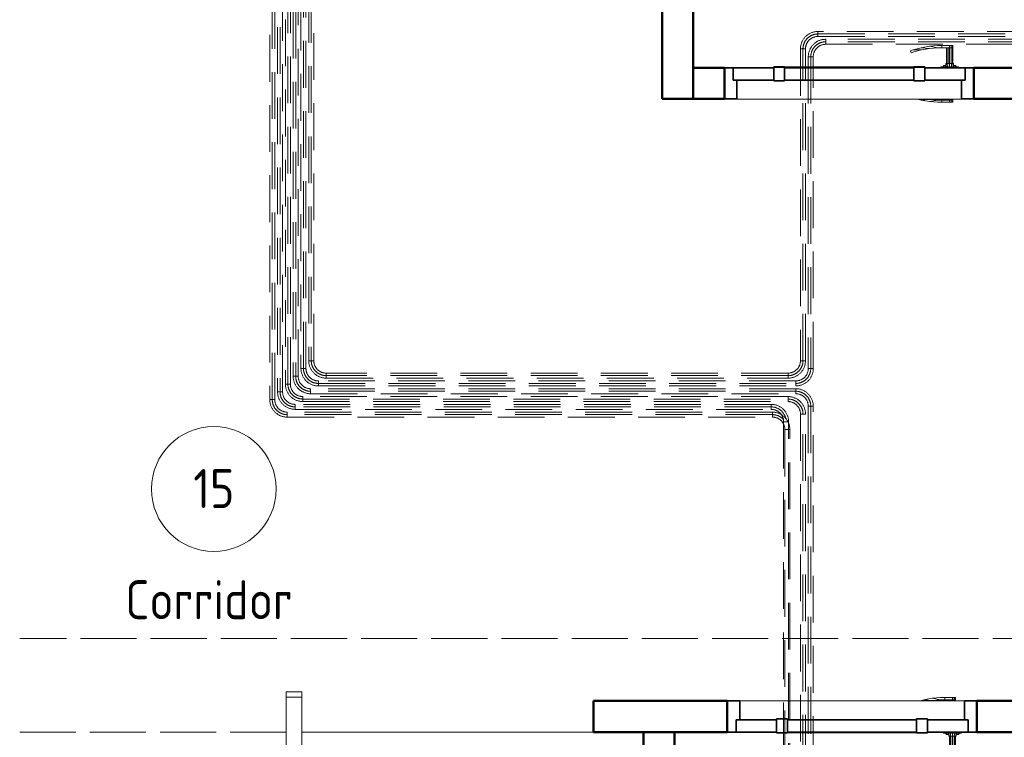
# Model space of a CAD drawing. Header units: millimetres. Extents: x -125 to 26481, y 4748 to 39818.
# Tile 68 of 104: x 18322 to 21479, y 33651 to 35951. Entities that reach past the tile are written whole.
import ezdxf

# ---------------------------------------------------------------- set-up
doc = ezdxf.new("R2010")
doc.units = ezdxf.units.MM
doc.linetypes.add('ADSK_Скрыто', pattern=[300, 150, -150])
doc.linetypes.add('ADSK_Штриховая_ш3 п1_5', pattern=[225, 150, -75])
for name, color, linetype, lineweight in [('A-AREA-____-IDEN', 2, 'Continuous', 20), ('A-DETL-____-HDLN', 90, 'ADSK_Скрыто', 9), ('A-DETL-____-MBND', 5, 'ADSK_Штриховая_ш3 п1_5', 20), ('A-DOOR-____-MCUT', 31, 'Continuous', 35), ('A-DOOR-____-OTLN', 31, 'Continuous', 20), ('A-GENM-____-MCUT', 13, 'Continuous', 50), ('A-GENM-____-OTLN', 13, 'Continuous', 20), ('A-PART-____-OTLN', 2, 'Continuous', 20), ('A-WALL-____-MCUT', 113, 'Continuous', 50), ('A-WALL-____-OTLN', 113, 'Continuous', 20), ('S-BEAM-____-OTLN', 12, 'Continuous', 20), ('Ограждение', 7, 'Continuous', 20)]:
    doc.layers.add(name, color=color, linetype=linetype, lineweight=lineweight)
doc.styles.add('GOST Common_1', font='GOST_Common.ttf', dxfattribs={"width": 0.9, "height": 125})

# ---------------------------------------------------------------- blocks, each defined once
blk = doc.blocks.new('Прямая форма - V line-609742-В_Этаж 02_Отопление')
at = {"layer": 'A-DETL-____-MBND', "color": 253}
for p, q in [((-150, 6390), (-150, 5535)), ((150, 3120), (150, 6390)), ((-150, 5485), (-150, 4550))]:
    blk.add_line(p, q, dxfattribs=at)
blk = doc.blocks.new('Прямая форма - BMR - 001-609743-В_Этаж 02_Отопление')
blk.add_blockref('Прямая форма - V line-609742-В_Этаж 02_Отопление', (0, 0))
blk = doc.blocks.new('Прямая форма - V line-609892-В_Этаж 02_Отопление')
at = {"layer": 'Ограждение', "color": 253}
for p, q in [((-85, 184.1), (-35, 184.1)), ((-85, 184.1), (-85, 166.5)), ((-85, 166.5), (-35, 166.5)), ((-85, 166.5), (-85, 4.4)), ((-35, 184.1), (-35, 166.5)), ((-35, 166.5), (-35, 4.4)), ((-35, 4.4), (-85, 4.4))]:
    blk.add_line(p, q, dxfattribs=at)
blk = doc.blocks.new('Прямая форма - Steel - Structural-609893-В_Этаж 02_Отопление')
blk.add_blockref('Прямая форма - V line-609892-В_Этаж 02_Отопление', (0, 0))
blk = doc.blocks.new('Прямая форма - RAILING - 017-609914-В_Этаж 02_Отопление')
blk.add_blockref('Прямая форма - Steel - Structural-609893-В_Этаж 02_Отопление', (0, 0))
blk = doc.blocks.new('Family - V line-609967-В_Этаж 02_Отопление')
at = {"layer": 'A-PART-____-OTLN', "color": 253}
for p, q in [((-85, 184.1), (-35, 184.1)), ((-85, 184.1), (-85, 166.5)), ((-85, 166.5), (-35, 166.5)), ((-85, 166.5), (-85, 4.4)), ((-35, 184.1), (-35, 166.5)), ((-35, 166.5), (-35, 4.4)), ((-35, 4.4), (-85, 4.4))]:
    blk.add_line(p, q, dxfattribs=at)
blk = doc.blocks.new('Family - Steel - Structural-609968-В_Этаж 02_Отопление')
blk.add_blockref('Family - V line-609967-В_Этаж 02_Отопление', (0, 0))
blk = doc.blocks.new('Прямая форма - V line-610148-В_Этаж 02_Отопление')
at = {"layer": 'A-WALL-____-MCUT', "color": 9}
for p, q in [((200, 0), (100, 0)), ((100, 0), (100, -100)), ((200, -100), (200, 0)), ((4180, 0), (1000, 0)), ((1000, 0), (1000, -100)), ((100, -100), (200, -100)), ((1000, -100), (4180, -100))]:
    blk.add_line(p, q, dxfattribs=at)
blk = doc.blocks.new('Прямая форма - SW - 014-610149-В_Этаж 02_Отопление')
blk.add_blockref('Прямая форма - V line-610148-В_Этаж 02_Отопление', (0, 0))
blk = doc.blocks.new('Family - კარ1-610151-В_Этаж 02_Отопление')
at = {"layer": 'A-GENM-____-MCUT', "lineweight": 9}
for p, q in [((400, 1), (-400, 1)), ((-400, 1), (-400, -101)), ((400, -101), (400, 1)), ((-400, -101), (400, -101))]:
    blk.add_line(p, q, dxfattribs=at)
blk = doc.blocks.new('Прямая форма - V line-609271-В_Этаж 02_Отопление')
at = {"layer": 'A-DOOR-____-MCUT', "color": 53}
for p, q in [((-372, 0), (-400, 0)), ((-400, 0), (-400, -100)), ((-372, -40), (-372, 0)), ((-242, 0), (-372, 0)), ((-372, 0), (-372, -40)), ((-207, 2.5), (-242, 2.5)), ((-242, 2.5), (-242, -42.5)), ((-242, -40), (-242, 0)), ((-207, -42.5), (-207, 2.5)), ((207, 0), (-207, 0)), ((-207, 0), (-207, -40)), ((242, 2.5), (207, 2.5)), ((207, 2.5), (207, -42.5)), ((207, -40), (207, 0)), ((242, -42.5), (242, 2.5)), ((372, 0), (242, 0)), ((242, 0), (242, -40)), ((400, 0), (372, 0)), ((372, 0), (372, -40)), ((372, -40), (372, 0)), ((400, -100), (400, 0)), ((-360, -40), (-372, -40)), ((-372, -40), (-242, -40)), ((-360, -100), (-360, -40)), ((-242, -42.5), (-207, -42.5)), ((-207, -40), (207, -40)), ((207, -42.5), (242, -42.5)), ((242, -40), (372, -40)), ((372, -40), (360, -40)), ((360, -40), (360, -100)), ((-400, -100), (-360, -100)), ((360, -100), (400, -100))]:
    blk.add_line(p, q, dxfattribs=at)
at = {"layer": 'A-DOOR-____-OTLN', "color": 253}
for p, q in [((-332, 71), (-330.7, 71)), ((-332, 71), (-332, 64)), ((-332, 64), (-330.7, 64)), ((-332, 64), (-332, 13)), ((-330.7, 64), (-332, 64)), ((-330.7, 71), (-327, 71)), ((-330.7, 71), (-330.7, 64)), ((-330.7, 64), (-327, 64)), ((-330.7, 64), (-330.7, 13)), ((-327, 64), (-330.7, 64)), ((-327, 71), (-322, 71)), ((-327, 71), (-327, 64)), ((-327, 64), (-322, 64)), ((-327, 64), (-327, 13)), ((-322, 64), (-327, 64)), ((-322, 71), (-297, 71)), ((-322, 71), (-322, 64)), ((-322, 64), (-322, 13)), ((-297, 64), (-322, 64)), ((-317, 13), (-317, 64)), ((-313.3, 13), (-313.3, 64)), ((-312, 64), (-312, 13)), ((-297, 71), (-297, 64)), ((-283.6, 71), (-297, 71)), ((-297, 71), (-297, 64)), ((-297, 64), (-283.9, 64)), ((-283.9, 64), (-256.9, 68.7)), ((-257.8, 61.7), (-283.9, 64)), ((-256.9, 68.7), (-283.6, 71)), ((-257.8, 61.7), (-230.5, 64)), ((-230.5, 64), (-256.9, 68.7)), ((-230.5, 64), (-204.6, 57.1)), ((-232, 57.2), (-257.8, 61.7)), ((-206.7, 50.4), (-232, 57.2)), ((-204.6, 57.1), (-232, 57.2)), ((-198.8, 47.5), (-206.7, 50.4)), ((-204.6, 57.1), (-196.5, 54.1)), ((-196.5, 54.1), (-198.8, 47.5)), ((-293.5, 3), (-350.5, 3)), ((-350.5, 3), (-350.5, 1)), ((-344, 3), (-342, 7)), ((-342, 7), (-339.3, 7)), ((-341.1, 3), (-339.3, 7)), ((-339.3, 7), (-334.6, 7)), ((-335, 3), (-334, 13)), ((-334, 13), (-332.4, 13)), ((-333.3, 3), (-332.4, 13)), ((-332.4, 13), (-328, 13)), ((-328.5, 3), (-328, 13)), ((-328, 13), (-322, 13)), ((-322, 13), (-316, 13)), ((-322, 3), (-322, 13)), ((-316, 13), (-311.6, 13)), ((-315.5, 3), (-316, 13)), ((-311.6, 13), (-310, 13)), ((-311.6, 13), (-310.7, 3)), ((-310, 13), (-309, 3)), ((-309.4, 7), (-304.7, 7)), ((-304.7, 7), (-302, 7)), ((-304.7, 7), (-302.9, 3)), ((-302, 7), (-300, 3)), ((-293.5, 1), (-293.5, 3)), ((-207, 2.5), (-203.6, 2.5)), ((-203.6, 2.5), (-200.3, 2.5)), ((-203.6, 2.5), (-203.6, 1)), ((-200.3, 2.5), (-197, 2.5)), ((-200.3, 2.5), (-200.3, 1)), ((-197, 2.5), (-193.9, 2.5)), ((-197, 2.5), (-197, 1)), ((-193.9, 2.5), (-190.9, 2.5)), ((-193.9, 2.5), (-193.9, 1)), ((-190.9, 2.5), (-188, 2.5)), ((-190.9, 2.5), (-190.9, 1)), ((-188, 2.5), (-185.3, 2.5)), ((-188, 2.5), (-188, 1)), ((-185.3, 2.5), (-182.7, 2.5)), ((-185.3, 2.5), (-185.3, 1)), ((-182.7, 2.5), (-180.3, 2.5)), ((-182.7, 2.5), (-182.7, 1)), ((-180.3, 2.5), (-177.9, 2.5)), ((-180.3, 2.5), (-180.3, 1)), ((-177.9, 2.5), (-175.8, 2.5)), ((-177.9, 2.5), (-177.9, 1)), ((-175.8, 2.5), (-173.8, 2.5)), ((-175.8, 2.5), (-175.8, 1)), ((-173.8, 2.5), (-172, 2.5)), ((-173.8, 2.5), (-173.8, 1)), ((-172, 2.5), (0, 2.5)), ((-172, 2.5), (-172, 1)), ((0, 2.5), (172, 2.5)), ((172, 2.5), (173.8, 2.5)), ((172, 2.5), (172, 1)), ((173.8, 2.5), (175.8, 2.5)), ((173.8, 2.5), (173.8, 1)), ((175.8, 2.5), (177.9, 2.5)), ((175.8, 2.5), (175.8, 1)), ((177.9, 2.5), (180.3, 2.5)), ((177.9, 2.5), (177.9, 1)), ((180.3, 2.5), (182.7, 2.5)), ((180.3, 2.5), (180.3, 1)), ((182.7, 2.5), (185.3, 2.5)), ((182.7, 2.5), (182.7, 1)), ((185.3, 2.5), (188, 2.5)), ((185.3, 2.5), (185.3, 1)), ((188, 2.5), (190.9, 2.5)), ((188, 2.5), (188, 1)), ((190.9, 2.5), (193.9, 2.5)), ((190.9, 2.5), (190.9, 1)), ((193.9, 2.5), (197, 2.5)), ((193.9, 2.5), (193.9, 1)), ((197, 2.5), (200.3, 2.5)), ((197, 2.5), (197, 1)), ((200.3, 2.5), (203.6, 2.5)), ((200.3, 2.5), (200.3, 1)), ((203.6, 2.5), (207, 2.5)), ((203.6, 2.5), (203.6, 1)), ((-332, -101), (-332, -104)), ((-330.7, -104), (-332, -104)), ((-332, -104), (-330.7, -104)), ((-332, -104), (-332, -111)), ((-330.7, -111), (-332, -111)), ((-330.7, -101), (-330.7, -104)), ((-327, -104), (-330.7, -104)), ((-330.7, -104), (-327, -104)), ((-330.7, -104), (-330.7, -111)), ((-327, -111), (-330.7, -111)), ((-327, -101), (-327, -104)), ((-327, -104), (-322, -104)), ((-327, -104), (-322, -104)), ((-327, -104), (-327, -111)), ((-322, -111), (-327, -111)), ((-322, -101), (-322, -104)), ((-322, -104), (-297, -104)), ((-322, -104), (-322, -111)), ((-297, -111), (-322, -111)), ((-317, -104), (-317, -101)), ((-313.3, -104), (-313.3, -101)), ((-312, -101), (-312, -104)), ((-283.9, -104), (-297, -104)), ((-297, -104), (-297, -111)), ((-297, -104), (-297, -111)), ((-297, -111), (-283.6, -111)), ((-257.8, -101.7), (-283.9, -104)), ((-256.9, -108.7), (-283.9, -104)), ((-283.6, -111), (-256.9, -108.7)), ((-257.8, -101.7), (-253.7, -101)), ((-230.5, -104), (-257.8, -101.7)), ((-230.5, -104), (-256.9, -108.7)), ((-219.3, -101), (-230.5, -104))]:
    blk.add_line(p, q, dxfattribs=at)
blk = doc.blocks.new('Прямая форма - კარ1-610257-В_Этаж 02_Отопление')
blk.add_blockref('Прямая форма - V line-609271-В_Этаж 02_Отопление', (400, 100))
blk = doc.blocks.new('Прямая форма - V line-611039-В_Этаж 02_Отопление')
at = {"layer": 'A-WALL-____-MCUT', "color": 9}
for p, q in [((100, 100), (100, 0)), ((3330, 100), (100, 100)), ((3330, 0), (3330, 100)), ((100, 0), (3330, 0))]:
    blk.add_line(p, q, dxfattribs=at)
blk = doc.blocks.new('Прямая форма - SW - 014-611040-В_Этаж 02_Отопление')
blk.add_blockref('Прямая форма - V line-611039-В_Этаж 02_Отопление', (0, 0))
blk = doc.blocks.new('Прямая форма - V line-611799-В_Этаж 02_Отопление')
at = {"layer": 'A-WALL-____-MCUT', "color": 9}
for p, q in [((429.1, 0), (0, 0)), ((0, 0), (0, -100)), ((429.1, -100), (429.1, 0)), ((3603, 0), (1229.1, 0)), ((1229.1, 0), (1229.1, -100)), ((0, -100), (429.1, -100)), ((1229.1, -100), (4400, -100))]:
    blk.add_line(p, q, dxfattribs=at)
blk = doc.blocks.new('Прямая форма - SW - 014-611800-В_Этаж 02_Отопление')
blk.add_blockref('Прямая форма - V line-611799-В_Этаж 02_Отопление', (0, 0))
blk = doc.blocks.new('Family - კარ1-611802-В_Этаж 02_Отопление')
at = {"layer": 'A-GENM-____-MCUT', "lineweight": 9}
for p, q in [((400, 1), (-400, 1)), ((-400, 1), (-400, -101)), ((400, -101), (400, 1)), ((-400, -101), (400, -101))]:
    blk.add_line(p, q, dxfattribs=at)
blk = doc.blocks.new('Прямая форма - V line-611816-В_Этаж 02_Отопление')
at = {"layer": 'A-WALL-____-MCUT', "color": 9}
for p, q in [((1710, 0), (-100, 0)), ((-100, 0), (-100, -100)), ((1710, -100), (1710, 0)), ((-100, -100), (1710, -100))]:
    blk.add_line(p, q, dxfattribs=at)
blk = doc.blocks.new('Прямая форма - SW - 014-611817-В_Этаж 02_Отопление')
blk.add_blockref('Прямая форма - V line-611816-В_Этаж 02_Отопление', (0, 0))
blk = doc.blocks.new('Прямая форма - Timber - Floor-611842-В_Этаж 02_Отопление')
at = {"layer": 'A-DETL-____-MBND', "color": 253}
for p, q in [((200, -5020), (3470, -5020)), ((1055, -5320), (200, -5320)), ((2040, -5320), (1105, -5320))]:
    blk.add_line(p, q, dxfattribs=at)
blk = doc.blocks.new('Прямая форма - SLA - 009-611843-В_Этаж 02_Отопление')
blk.add_blockref('Прямая форма - Timber - Floor-611842-В_Этаж 02_Отопление', (0, 0))
blk = doc.blocks.new('Family - Timber - Floor-611851-В_Этаж 02_Отопление')
at = {"layer": 'A-DETL-____-MBND', "color": 253}
for p, q in [((200, -5020), (3470, -5020)), ((1055, -5320), (200, -5320)), ((2040, -5320), (1105, -5320))]:
    blk.add_line(p, q, dxfattribs=at)
blk = doc.blocks.new('Прямая форма - V line-V1-В_Этаж 02_Отопление')
at = {"layer": 'A-DOOR-____-MCUT', "color": 53}
for p, q in [((-372, 0), (-400, 0)), ((-400, 0), (-400, -100)), ((-372, -40), (-372, 0)), ((-242, 0), (-372, 0)), ((-372, 0), (-372, -40)), ((-207, 2.5), (-242, 2.5)), ((-242, 2.5), (-242, -42.5)), ((-242, -40), (-242, 0)), ((-207, -42.5), (-207, 2.5)), ((207, 0), (-207, 0)), ((-207, 0), (-207, -40)), ((242, 2.5), (207, 2.5)), ((207, 2.5), (207, -42.5)), ((207, -40), (207, 0)), ((242, -42.5), (242, 2.5)), ((372, 0), (242, 0)), ((242, 0), (242, -40)), ((372, -40), (372, 0)), ((400, 0), (372, 0)), ((372, 0), (372, -40)), ((400, -100), (400, 0)), ((-360, -40), (-372, -40)), ((-372, -40), (-242, -40)), ((-360, -100), (-360, -40)), ((-242, -42.5), (-207, -42.5)), ((-207, -40), (207, -40)), ((207, -42.5), (242, -42.5)), ((242, -40), (372, -40)), ((360, -40), (360, -100)), ((372, -40), (360, -40)), ((-400, -100), (-360, -100)), ((360, -100), (400, -100))]:
    blk.add_line(p, q, dxfattribs=at)
at = {"layer": 'A-DOOR-____-OTLN', "color": 253}
for p, q in [((204.6, 57.1), (230.5, 64)), ((230.5, 64), (256.9, 68.7)), ((230.5, 64), (257.8, 61.7)), ((283.6, 71), (256.9, 68.7)), ((256.9, 68.7), (283.9, 64)), ((257.8, 61.7), (283.9, 64)), ((297, 71), (283.6, 71)), ((283.9, 64), (297, 64)), ((297, 71), (322, 71)), ((297, 64), (297, 71)), ((297, 64), (297, 71)), ((322, 64), (297, 64)), ((312, 13), (312, 64)), ((313.3, 64), (313.3, 13)), ((317, 64), (317, 13)), ((322, 71), (327, 71)), ((322, 64), (322, 71)), ((327, 64), (322, 64)), ((322, 13), (322, 64)), ((327, 64), (322, 64)), ((327, 71), (330.7, 71)), ((327, 64), (327, 71)), ((330.7, 64), (327, 64)), ((327, 13), (327, 64)), ((327, 64), (330.7, 64)), ((330.7, 71), (332, 71)), ((330.7, 64), (330.7, 71)), ((332, 64), (330.7, 64)), ((330.7, 64), (332, 64)), ((330.7, 13), (330.7, 64)), ((332, 64), (332, 71)), ((332, 13), (332, 64)), ((196.5, 54.1), (204.6, 57.1)), ((198.8, 47.5), (196.5, 54.1)), ((206.7, 50.4), (198.8, 47.5)), ((204.6, 57.1), (232, 57.2)), ((232, 57.2), (206.7, 50.4)), ((257.8, 61.7), (232, 57.2)), ((-207, 2.5), (-203.6, 2.5)), ((-203.6, 2.5), (-200.3, 2.5)), ((-203.6, 1), (-203.6, 2.5)), ((-200.3, 2.5), (-197, 2.5)), ((-200.3, 1), (-200.3, 2.5)), ((-197, 2.5), (-193.9, 2.5)), ((-197, 1), (-197, 2.5)), ((-193.9, 2.5), (-190.9, 2.5)), ((-193.9, 1), (-193.9, 2.5)), ((-190.9, 2.5), (-188, 2.5)), ((-190.9, 1), (-190.9, 2.5)), ((-188, 2.5), (-185.3, 2.5)), ((-188, 1), (-188, 2.5)), ((-185.3, 2.5), (-182.7, 2.5)), ((-185.3, 1), (-185.3, 2.5)), ((-182.7, 2.5), (-180.3, 2.5)), ((-182.7, 1), (-182.7, 2.5)), ((-180.3, 2.5), (-177.9, 2.5)), ((-180.3, 1), (-180.3, 2.5)), ((-177.9, 2.5), (-175.8, 2.5)), ((-177.9, 1), (-177.9, 2.5)), ((-175.8, 2.5), (-173.8, 2.5)), ((-175.8, 1), (-175.8, 2.5)), ((-173.8, 2.5), (-172, 2.5)), ((-173.8, 1), (-173.8, 2.5)), ((-172, 2.5), (0, 2.5)), ((-172, 1), (-172, 2.5)), ((0, 2.5), (172, 2.5)), ((172, 2.5), (173.8, 2.5)), ((172, 1), (172, 2.5)), ((173.8, 2.5), (175.8, 2.5)), ((173.8, 1), (173.8, 2.5)), ((175.8, 2.5), (177.9, 2.5)), ((175.8, 1), (175.8, 2.5)), ((177.9, 2.5), (180.3, 2.5)), ((177.9, 1), (177.9, 2.5)), ((180.3, 2.5), (182.7, 2.5)), ((180.3, 1), (180.3, 2.5)), ((182.7, 2.5), (185.3, 2.5)), ((182.7, 1), (182.7, 2.5)), ((185.3, 2.5), (188, 2.5)), ((185.3, 1), (185.3, 2.5)), ((188, 2.5), (190.9, 2.5)), ((188, 1), (188, 2.5)), ((190.9, 2.5), (193.9, 2.5)), ((190.9, 1), (190.9, 2.5)), ((193.9, 2.5), (197, 2.5)), ((193.9, 1), (193.9, 2.5)), ((197, 2.5), (200.3, 2.5)), ((197, 1), (197, 2.5)), ((200.3, 2.5), (203.6, 2.5)), ((200.3, 1), (200.3, 2.5)), ((203.6, 2.5), (207, 2.5)), ((203.6, 1), (203.6, 2.5)), ((350.5, 3), (293.5, 3)), ((293.5, 3), (293.5, 1)), ((300, 3), (302, 7)), ((304.7, 7), (302, 7)), ((302.9, 3), (304.7, 7)), ((304.7, 7), (309.4, 7)), ((309, 3), (310, 13)), ((311.6, 13), (310, 13)), ((310.7, 3), (311.6, 13)), ((311.6, 13), (316, 13)), ((316, 13), (315.5, 3)), ((316, 13), (322, 13)), ((322, 13), (328, 13)), ((322, 13), (322, 3)), ((328, 13), (332.4, 13)), ((328, 13), (328.5, 3)), ((332.4, 13), (334, 13)), ((332.4, 13), (333.3, 3)), ((334, 13), (335, 3)), ((335, 7), (339.3, 7)), ((339.3, 7), (342, 7)), ((339.3, 7), (341.1, 3)), ((342, 7), (344, 3)), ((350.5, 1), (350.5, 3)), ((230.5, -104), (219.3, -101)), ((257.8, -101.7), (230.5, -104)), ((230.5, -104), (256.9, -108.7)), ((253.7, -101), (257.8, -101.7)), ((283.9, -104), (256.9, -108.7)), ((256.9, -108.7), (283.6, -111)), ((257.8, -101.7), (283.9, -104)), ((283.6, -111), (297, -111)), ((297, -104), (283.9, -104)), ((297, -111), (297, -104)), ((297, -104), (322, -104)), ((297, -111), (297, -104)), ((322, -111), (297, -111)), ((312, -104), (312, -101)), ((313.3, -101), (313.3, -104)), ((317, -101), (317, -104)), ((322, -104), (322, -101)), ((327, -104), (322, -104)), ((322, -104), (327, -104)), ((322, -111), (322, -104)), ((327, -111), (322, -111)), ((327, -104), (327, -101)), ((330.7, -104), (327, -104)), ((327, -104), (330.7, -104)), ((327, -111), (327, -104)), ((330.7, -111), (327, -111)), ((330.7, -104), (330.7, -101)), ((332, -104), (330.7, -104)), ((330.7, -104), (332, -104)), ((330.7, -111), (330.7, -104)), ((332, -111), (330.7, -111)), ((332, -104), (332, -101)), ((332, -111), (332, -104))]:
    blk.add_line(p, q, dxfattribs=at)
blk = doc.blocks.new('Прямая форма - კარ1-611915-В_Этаж 02_Отопление')
blk.add_blockref('Прямая форма - V line-V1-В_Этаж 02_Отопление', (400, 0))
blk = doc.blocks.new('V line_ifc_RVT-1-В_Этаж 02_Отопление')
at = {"layer": 'A-DOOR-____-OTLN', "color": 253, "lineweight": 20}
blk.add_blockref('Прямая форма - კარ1-611915-В_Этаж 02_Отопление', (36323.2, 35797.6), dxfattribs=at)
at = {"layer": 'A-DOOR-____-OTLN', "color": 253, "lineweight": 20, "rotation": 180}
blk.add_blockref('Прямая форма - კარ1-610257-В_Этаж 02_Отопление', (37132.4, 33767.6), dxfattribs=at)
at = {"layer": 'A-GENM-____-OTLN', "color": 253, "lineweight": 20}
for name, p in [('Прямая форма - SLA - 009-611843-В_Этаж 02_Отопление', (33863.2, 38987.6)), ('Family - კარ1-610151-В_Этаж 02_Отопление', (36723.2, 35797.6)), ('Family - კარ1-611802-В_Этаж 02_Отопление', (36732.4, 33767.6))]:
    blk.add_blockref(name, p, dxfattribs=at)
at = {"layer": 'A-PART-____-OTLN', "color": 253, "lineweight": 20}
for name, p in [('Family - Timber - Floor-611851-В_Этаж 02_Отопление', (33863.2, 38987.6)), ('Family - Steel - Structural-609968-В_Этаж 02_Отопление', (35003.2, 33613.2))]:
    blk.add_blockref(name, p, dxfattribs=at)
at = {"layer": 'A-WALL-____-OTLN', "color": 253, "lineweight": 20}
for name, p, rotation in [('Прямая форма - SW - 014-611817-В_Этаж 02_Отопление', (36123.2, 35797.6), 90), ('Прямая форма - SW - 014-611040-В_Этаж 02_Отопление', (36063.2, 33767.6), 270)]:
    blk.add_blockref(name, p, dxfattribs=dict(at, rotation=rotation))
for name, p in [('Прямая форма - SW - 014-610149-В_Этаж 02_Отопление', (36123.2, 35797.6)), ('Прямая форма - SW - 014-611800-В_Этаж 02_Отопление', (35903.2, 33767.6))]:
    blk.add_blockref(name, p, dxfattribs=at)
at = {"layer": 'S-BEAM-____-OTLN', "color": 253, "lineweight": 20, "rotation": 90}
blk.add_blockref('Прямая форма - BMR - 001-609743-В_Этаж 02_Отопление', (40453.2, 33817.6), dxfattribs=at)
at = {"layer": 'Ограждение', "color": 253, "lineweight": 20}
blk.add_blockref('Прямая форма - RAILING - 017-609914-В_Этаж 02_Отопление', (35003.2, 33613.2), dxfattribs=at)
blk = doc.blocks.new('ADSK_СШПЭ Аксиальный_Поворот с фиксатором - Поворот трубы-V41-В_Этаж 02_Отопление')
at = {"layer": 'A-DETL-____-MBND', "color": 10}
for p, q in [((-48, 8), (-48, -8)), ((-8, -48), (8, -48))]:
    blk.add_line(p, q, dxfattribs=at)
at = {"layer": 'A-DETL-____-MBND', "color": 10, "flags": 128}
for points in [[(8, -48), (8, -45.8), (7.8, -43.5), (7.6, -41.3), (7.3, -39.1), (6.9, -36.9), (6.4, -34.7), (5.8, -32.5), (5.2, -30.4), (4.4, -28.3), (3.6, -26.2), (2.7, -24.1), (1.7, -22.1), (0.6, -20.2), (-0.6, -18.3), (-1.8, -16.4), (-3.1, -14.6), (-4.5, -12.8), (-5.9, -11.1), (-7.4, -9.4), (-9, -7.8), (-10.6, -6.3), (-12.3, -4.8), (-14.1, -3.4), (-15.9, -2.1), (-17.7, -0.9), (-19.7, 0.3), (-21.6, 1.4), (-23.6, 2.4), (-25.6, 3.3), (-27.7, 4.2), (-29.8, 5), (-31.9, 5.6), (-34.1, 6.2), (-36.3, 6.8), (-38.5, 7.2), (-40.7, 7.5), (-42.9, 7.8), (-45.2, 7.9), (-47.4, 8), (-48, 8)], [(-48, -8), (-46.4, -8), (-44.8, -8.1), (-43.2, -8.3), (-41.6, -8.5), (-40.1, -8.8), (-38.5, -9.1), (-36.9, -9.6), (-35.4, -10), (-33.9, -10.6), (-32.4, -11.2), (-31, -11.8), (-29.5, -12.5), (-28.1, -13.3), (-26.8, -14.1), (-25.4, -15), (-24.1, -15.9), (-22.8, -16.9), (-21.6, -17.9), (-20.4, -19), (-19.3, -20.1), (-18.2, -21.3), (-17.2, -22.5), (-16.2, -23.8), (-15.2, -25.1), (-14.3, -26.4), (-13.5, -27.8), (-12.7, -29.1), (-12, -30.6), (-11.3, -32), (-10.7, -33.5), (-10.2, -35), (-9.7, -36.5), (-9.3, -38.1), (-8.9, -39.6), (-8.6, -41.2), (-8.3, -42.8), (-8.2, -44.4), (-8.1, -46), (-8, -47.6), (-8, -48)]]:
    blk.add_lwpolyline(points, dxfattribs=at)
blk = doc.blocks.new('ADSK_СШПЭ Аксиальный_Поворот с фиксатором - Поворот трубы-V42-В_Этаж 02_Отопление')
at = {"layer": 'A-DETL-____-MBND', "color": 170}
for p, q in [((-48, 8), (-48, -8)), ((-8, -48), (8, -48))]:
    blk.add_line(p, q, dxfattribs=at)
at = {"layer": 'A-DETL-____-MBND', "color": 170, "flags": 128}
for points in [[(8, -48), (8, -45.8), (7.8, -43.5), (7.6, -41.3), (7.3, -39.1), (6.9, -36.9), (6.4, -34.7), (5.8, -32.5), (5.2, -30.4), (4.4, -28.3), (3.6, -26.2), (2.7, -24.1), (1.7, -22.1), (0.6, -20.2), (-0.6, -18.3), (-1.8, -16.4), (-3.1, -14.6), (-4.5, -12.8), (-5.9, -11.1), (-7.4, -9.4), (-9, -7.8), (-10.6, -6.3), (-12.3, -4.8), (-14.1, -3.4), (-15.9, -2.1), (-17.7, -0.9), (-19.7, 0.3), (-21.6, 1.4), (-23.6, 2.4), (-25.6, 3.3), (-27.7, 4.2), (-29.8, 5), (-31.9, 5.6), (-34.1, 6.2), (-36.3, 6.8), (-38.5, 7.2), (-40.7, 7.5), (-42.9, 7.8), (-45.2, 7.9), (-47.4, 8), (-48, 8)], [(-48, -8), (-46.4, -8), (-44.8, -8.1), (-43.2, -8.3), (-41.6, -8.5), (-40.1, -8.8), (-38.5, -9.1), (-36.9, -9.6), (-35.4, -10), (-33.9, -10.6), (-32.4, -11.2), (-31, -11.8), (-29.5, -12.5), (-28.1, -13.3), (-26.8, -14.1), (-25.4, -15), (-24.1, -15.9), (-22.8, -16.9), (-21.6, -17.9), (-20.4, -19), (-19.3, -20.1), (-18.2, -21.3), (-17.2, -22.5), (-16.2, -23.8), (-15.2, -25.1), (-14.3, -26.4), (-13.5, -27.8), (-12.7, -29.1), (-12, -30.6), (-11.3, -32), (-10.7, -33.5), (-10.2, -35), (-9.7, -36.5), (-9.3, -38.1), (-8.9, -39.6), (-8.6, -41.2), (-8.3, -42.8), (-8.2, -44.4), (-8.1, -46), (-8, -47.6), (-8, -48)]]:
    blk.add_lwpolyline(points, dxfattribs=at)
blk = doc.blocks.new('ADSK_СШПЭ Аксиальный_Поворот с фиксатором - Поворот трубы-V49-В_Этаж 02_Отопление')
at = {"layer": 'A-DETL-____-HDLN', "color": 1}
for p, q in [((-5.9, -11.1), (-6.2, -10.8)), ((-8, -48), (-2.1, -48))]:
    blk.add_line(p, q, dxfattribs=at)
at = {"layer": 'A-DETL-____-MBND', "color": 10}
for p, q in [((-48, 8), (-48, -8)), ((-2.1, -48), (8, -48))]:
    blk.add_line(p, q, dxfattribs=at)
at = {"layer": 'A-DETL-____-MBND', "color": 10, "flags": 128}
for points in [[(-6.2, -10.7), (-7.4, -9.4), (-9, -7.8), (-10.6, -6.3), (-12.3, -4.8), (-14.1, -3.4), (-15.9, -2.1), (-17.7, -0.9), (-19.7, 0.3), (-21.6, 1.4), (-23.6, 2.4), (-25.6, 3.3), (-27.7, 4.2), (-29.8, 5), (-31.9, 5.6), (-34.1, 6.2), (-36.3, 6.8), (-38.5, 7.2), (-40.7, 7.5), (-42.9, 7.8), (-45.2, 7.9), (-47.4, 8), (-48, 8)], [(-48, -8), (-46.4, -8), (-44.8, -8.1), (-43.2, -8.3), (-41.6, -8.5), (-40.1, -8.8), (-38.5, -9.1), (-36.9, -9.6), (-35.4, -10), (-33.9, -10.6), (-32.4, -11.2), (-31, -11.8), (-29.5, -12.5), (-28.1, -13.3), (-26.8, -14.1), (-25.4, -15), (-24.1, -15.9), (-22.8, -16.9), (-21.6, -17.9), (-20.4, -19), (-19.3, -20.1), (-18.2, -21.3), (-17.2, -22.5), (-16.2, -23.8), (-15.2, -25.1), (-14.3, -26.4), (-13.5, -27.8), (-12.7, -29.1), (-12, -30.6), (-11.3, -32), (-10.7, -33.5), (-10.2, -35), (-9.7, -36.5), (-9.3, -38.1), (-8.9, -39.6), (-8.6, -41.2), (-8.3, -42.8), (-8.2, -44.4), (-8.1, -46), (-8, -47.6), (-8, -48)], [(8, -48), (8, -45.8), (7.8, -43.5), (7.6, -41.3), (7.3, -39.1), (6.9, -36.9), (6.4, -34.7), (5.8, -32.5), (5.2, -30.4), (4.4, -28.3), (3.6, -26.2), (2.7, -24.1), (1.7, -22.1), (0.6, -20.2), (-0.6, -18.3), (-1.8, -16.4), (-3.1, -14.6), (-4.5, -12.8), (-5.9, -11.1)]]:
    blk.add_lwpolyline(points, dxfattribs=at)
blk = doc.blocks.new('ADSK_СШПЭ Аксиальный_Поворот с фиксатором - Поворот трубы-V50-В_Этаж 02_Отопление')
at = {"layer": 'A-DETL-____-HDLN', "color": 5}
blk.add_line((-8, -48), (-2.8, -48), dxfattribs=at)
at = {"layer": 'A-DETL-____-MBND', "color": 170}
for p, q in [((-48, 8), (-48, -8)), ((-2.8, -48), (8, -48))]:
    blk.add_line(p, q, dxfattribs=at)
at = {"layer": 'A-DETL-____-MBND', "color": 170, "flags": 128}
for points in [[(8, -48), (8, -45.8), (7.8, -43.5), (7.6, -41.3), (7.3, -39.1), (6.9, -36.9), (6.4, -34.7), (5.8, -32.5), (5.2, -30.4), (4.4, -28.3), (3.6, -26.2), (2.7, -24.1), (1.7, -22.1), (0.6, -20.2), (-0.6, -18.3), (-1.8, -16.4), (-3.1, -14.6), (-4.5, -12.8), (-5.9, -11.1), (-7.4, -9.4), (-9, -7.8), (-10.6, -6.3), (-12.3, -4.8), (-14.1, -3.4), (-15.9, -2.1), (-17.7, -0.9), (-19.7, 0.3), (-21.6, 1.4), (-23.6, 2.4), (-25.6, 3.3), (-27.7, 4.2), (-29.8, 5), (-31.9, 5.6), (-34.1, 6.2), (-36.3, 6.8), (-38.5, 7.2), (-40.7, 7.5), (-42.9, 7.8), (-45.2, 7.9), (-47.4, 8), (-48, 8)], [(-48, -8), (-46.4, -8), (-44.8, -8.1), (-43.2, -8.3), (-41.6, -8.5), (-40.1, -8.8), (-38.5, -9.1), (-36.9, -9.6), (-35.4, -10), (-33.9, -10.6), (-32.4, -11.2), (-31, -11.8), (-29.5, -12.5), (-28.1, -13.3), (-26.8, -14.1), (-25.4, -15), (-24.1, -15.9), (-22.8, -16.9), (-21.6, -17.9), (-20.4, -19), (-19.3, -20.1), (-18.2, -21.3), (-17.2, -22.5), (-16.2, -23.8), (-15.2, -25.1), (-14.3, -26.4), (-13.5, -27.8), (-12.7, -29.1), (-12, -30.6), (-11.3, -32), (-10.7, -33.5), (-10.2, -35), (-9.7, -36.5), (-9.3, -38.1), (-8.9, -39.6), (-8.6, -41.2), (-8.3, -42.8), (-8.2, -44.4), (-8.1, -46), (-8, -47.6), (-8, -48)]]:
    blk.add_lwpolyline(points, dxfattribs=at)
blk = doc.blocks.new('ADSK_M_Помещения - Номер Имя-152985-В_Этаж 02_Отопление')
at = {"layer": 'A-AREA-____-IDEN'}
blk.add_circle((0, 0), 4, dxfattribs=at)

msp = doc.modelspace()

# ---------------------------------------------------------------- linework, layer by layer
at = {"layer": 'A-DETL-____-HDLN', "color": 5}
msp.add_line((20776.4, 34662.5), (20771.2, 34662.5), dxfattribs=at)
at = {"layer": 'A-DETL-____-HDLN', "color": 1}
msp.add_line((20781.2, 34637.5), (20775.2, 34637.5), dxfattribs=at)
at = {"layer": 'A-DETL-____-MBND', "color": 170}
for p, q in [((19248.5, 36702.6), (19248.5, 34858.5)), ((19256.5, 36702.6), (19256.5, 34858.5)), ((19264.5, 34858.5), (19264.5, 36702.6)), ((19198.5, 36652.6), (19198.5, 34808.5)), ((19206.5, 36652.6), (19206.5, 34808.5)), ((19214.5, 34808.5), (19214.5, 36652.6)), ((19148.5, 36602.6), (19148.5, 34758.5)), ((19156.5, 36602.6), (19156.5, 34758.5)), ((19164.5, 34758.5), (19164.5, 36602.6)), ((23148.5, 35913.7), (20881.2, 35913.7)), ((20881.2, 35913.7), (20881.2, 35897.7)), ((20881.2, 35905.7), (23148.5, 35905.7)), ((20881.2, 35897.7), (23148.5, 35897.7)), ((20825.2, 35857.7), (20825.2, 34858.5)), ((20841.2, 35857.7), (20825.2, 35857.7)), ((20833.2, 34858.5), (20833.2, 35857.7)), ((20841.2, 34858.5), (20841.2, 35857.7)), ((19248.5, 34858.5), (19264.5, 34858.5)), ((20825.2, 34858.5), (20841.2, 34858.5)), ((19198.5, 34808.5), (19214.5, 34808.5)), ((20785.2, 34818.5), (19304.5, 34818.5)), ((19304.5, 34818.5), (19304.5, 34802.5)), ((20785.2, 34810.5), (19304.5, 34810.5)), ((19304.5, 34802.5), (20785.2, 34802.5)), ((20785.2, 34802.5), (20785.2, 34818.5)), ((20810.2, 34768.5), (19254.5, 34768.5)), ((19254.5, 34768.5), (19254.5, 34752.5)), ((20810.2, 34752.5), (20810.2, 34768.5)), ((19148.5, 34758.5), (19164.5, 34758.5)), ((20810.2, 34760.5), (19254.5, 34760.5)), ((19254.5, 34752.5), (20810.2, 34752.5)), ((20731.2, 34718.5), (19204.5, 34718.5)), ((19204.5, 34718.5), (19204.5, 34702.5)), ((20731.2, 34710.5), (19204.5, 34710.5)), ((19204.5, 34702.5), (20731.2, 34702.5)), ((20731.2, 34702.5), (20731.2, 34718.5)), ((20850.2, 34712.5), (20850.2, 32669.2)), ((20866.2, 34712.5), (20850.2, 34712.5)), ((20858.2, 34712.5), (20858.2, 32669.2)), ((20866.2, 32669.2), (20866.2, 34712.5)), ((20771.2, 34662.5), (20771.2, 30556.4)), ((20787.2, 34662.5), (20776.4, 34662.5)), ((20787.2, 30557.6), (20787.2, 34662.5))]:
    msp.add_line(p, q, dxfattribs=at)
at = {"layer": 'A-DETL-____-MBND', "color": 10}
for p, q in [((19223.5, 36677.6), (19223.5, 34833.5)), ((19231.5, 34833.5), (19231.5, 36677.6)), ((19239.5, 34833.5), (19239.5, 36677.6)), ((19173.5, 36627.6), (19173.5, 34783.5)), ((19181.5, 34783.5), (19181.5, 36627.6)), ((19189.5, 34783.5), (19189.5, 36627.6)), ((19123.5, 36577.6), (19123.5, 34733.5)), ((19131.5, 34733.5), (19131.5, 36577.6)), ((19139.5, 34733.5), (19139.5, 36577.6)), ((23152.5, 35888.7), (20906.2, 35888.7)), ((20906.2, 35888.7), (20906.2, 35872.7)), ((23152.5, 35880.7), (20906.2, 35880.7)), ((20906.2, 35872.7), (23152.5, 35872.7)), ((20850.2, 35832.7), (20850.2, 34833.5)), ((20866.2, 35832.7), (20850.2, 35832.7)), ((20858.2, 35832.7), (20858.2, 34833.5)), ((20866.2, 34833.5), (20866.2, 35832.7)), ((19223.5, 34833.5), (19239.5, 34833.5)), ((20850.2, 34833.5), (20866.2, 34833.5)), ((20810.2, 34793.5), (19279.5, 34793.5)), ((19279.5, 34793.5), (19279.5, 34777.5)), ((20810.2, 34777.5), (20810.2, 34793.5)), ((19173.5, 34783.5), (19189.5, 34783.5)), ((19279.5, 34785.5), (20810.2, 34785.5)), ((19279.5, 34777.5), (20810.2, 34777.5)), ((19123.5, 34733.5), (19139.5, 34733.5)), ((20785.2, 34743.5), (19229.5, 34743.5)), ((19229.5, 34743.5), (19229.5, 34727.5)), ((19229.5, 34735.5), (20785.2, 34735.5)), ((20785.2, 34727.5), (20785.2, 34743.5)), ((19229.5, 34727.5), (20785.2, 34727.5)), ((20735.2, 34693.5), (19179.5, 34693.5)), ((19179.5, 34693.5), (19179.5, 34677.5)), ((20735.2, 34685.5), (19179.5, 34685.5)), ((19179.5, 34677.5), (20735.2, 34677.5)), ((20735.2, 34677.5), (20735.2, 34693.5)), ((20825.2, 34687.5), (20825.2, 32673.2)), ((20841.2, 34687.5), (20825.2, 34687.5)), ((20833.2, 32673.2), (20833.2, 34687.5)), ((20841.2, 32673.2), (20841.2, 34687.5)), ((20775.2, 34637.5), (20775.2, 30557.6)), ((20791.2, 34637.5), (20781.2, 34637.5)), ((20791.2, 30557.6), (20791.2, 34637.5))]:
    msp.add_line(p, q, dxfattribs=at)
at = {"layer": 'A-DETL-____-MBND', "color": 170}
for centre, start, end in [((20881.2, 35857.7), 90, 180), ((19304.5, 34858.5), 180, 270), ((20785.2, 34858.5), 270, 0), ((19254.5, 34808.5), 180, 270), ((19204.5, 34758.5), 180, 270), ((20810.2, 34712.5), 0, 90), ((20731.2, 34662.5), 17.3969, 90)]:
    msp.add_arc(centre, 48, start, end, dxfattribs=at)
at = {"layer": 'A-DETL-____-MBND', "color": 10}
for centre, start, end in [((20906.2, 35832.7), 90, 180), ((19279.5, 34833.5), 180, 270), ((20810.2, 34833.5), 270, 0), ((19229.5, 34783.5), 180, 270), ((19179.5, 34733.5), 180, 270), ((20785.2, 34687.5), 0, 90), ((20735.2, 34637.5), 42.3654, 90)]:
    msp.add_arc(centre, 48, start, end, dxfattribs=at)

# ---------------------------------------------------------------- block references
at = {"lineweight": 9}
msp.add_blockref('V line_ifc_RVT-1-В_Этаж 02_Отопление', (-15741.7, 0), dxfattribs=at)
at = {"layer": 'A-AREA-____-IDEN', "xscale": 49.99999999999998, "yscale": 49.99999999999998, "zscale": 49.99999999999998}
msp.add_blockref('ADSK_M_Помещения - Номер Имя-152985-В_Этаж 02_Отопление', (18944, 34447.2), dxfattribs=at)
at = {"layer": 'A-DETL-____-HDLN', "color": 5}
msp.add_blockref('ADSK_СШПЭ Аксиальный_Поворот с фиксатором - Поворот трубы-V50-В_Этаж 02_Отопление', (20779.2, 34710.5), dxfattribs=at)
at = {"layer": 'A-DETL-____-HDLN', "color": 1}
msp.add_blockref('ADSK_СШПЭ Аксиальный_Поворот с фиксатором - Поворот трубы-V49-В_Этаж 02_Отопление', (20783.2, 34685.5), dxfattribs=at)
at = {"layer": 'A-DETL-____-MBND', "color": 170}
for p, rotation in [((20833.2, 35905.7), 90.00004683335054), ((19256.5, 34810.5), 180.0000468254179), ((20833.2, 34810.5), 270.0000468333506), ((19206.5, 34760.5), 180.0000468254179), ((19156.5, 34710.5), 180.0000468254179)]:
    msp.add_blockref('ADSK_СШПЭ Аксиальный_Поворот с фиксатором - Поворот трубы-V42-В_Этаж 02_Отопление', p, dxfattribs=dict(at, rotation=rotation))
at = {"layer": 'A-DETL-____-MBND', "color": 10}
for p, rotation in [((20858.2, 35880.7), 90.00004683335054), ((19231.5, 34785.5), 180.0000468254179), ((20858.2, 34785.5), 270.0000468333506), ((19181.5, 34735.5), 180.0000468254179), ((19131.5, 34685.5), 180.0000468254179)]:
    msp.add_blockref('ADSK_СШПЭ Аксиальный_Поворот с фиксатором - Поворот трубы-V41-В_Этаж 02_Отопление', p, dxfattribs=dict(at, rotation=rotation))
at = {"layer": 'A-DETL-____-MBND', "color": 170}
msp.add_blockref('ADSK_СШПЭ Аксиальный_Поворот с фиксатором - Поворот трубы-V42-В_Этаж 02_Отопление', (20858.2, 34760.5), dxfattribs=at)
at = {"layer": 'A-DETL-____-MBND', "color": 10}
msp.add_blockref('ADSK_СШПЭ Аксиальный_Поворот с фиксатором - Поворот трубы-V41-В_Этаж 02_Отопление', (20833.2, 34735.5), dxfattribs=at)

# ---------------------------------------------------------------- texts
at = {"layer": 'A-AREA-____-IDEN', "lineweight": 9, "char_height": 125, "attachment_point": 1, "style": 'GOST Common_1'}
for s, insert, width in [('15', (18878.1, 34511), 165.949), ('Corridor', (18660.1, 34154.6), 678.228)]:
    msp.add_mtext(s, dxfattribs=dict(at, insert=insert, width=width))

doc.saveas('drawing.dxf')
